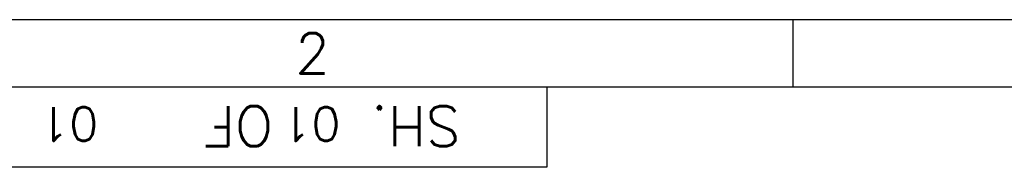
# Model space of a CAD drawing. Extents: x 15 to 1174, y 15 to 833.
# Tile 12 of 19: x 113 to 186, y 815 to 826. Entities that reach past the tile are written whole.
import ezdxf
from ezdxf.enums import TextEntityAlignment as Align

# ---------------------------------------------------------------- set-up
doc = ezdxf.new("R2010")
doc.units = 0
doc.header["$LTSCALE"] = 5
doc.header["$MEASUREMENT"] = 0
doc.layers.add('25', color=6, linetype='CONTINUOUS')
doc.layers.add('5', color=3, linetype='CONTINUOUS')
doc.styles.add('ROMANS', font='ROMANS.shx')
doc.styles.add('SIMPLEX', font='ROMANS.SHX')

msp = doc.modelspace()

# ---------------------------------------------------------------- linework, layer by layer
at = {"layer": '5'}
for p, q in [((1174, 826), (15, 826)), ((170.375, 820.99998), (170.375, 825.99998)), ((107, 820.99998), (1168.99997, 820.99998)), ((152, 820.99998), (152, 814.99998)), ((152, 814.99998), (107, 814.99998))]:
    msp.add_line(p, q, dxfattribs=at)

# ---------------------------------------------------------------- texts
at = {"layer": '25', "style": 'SIMPLEX'}
msp.add_text('2', height=3, dxfattribs=at).set_placement((134.53125, 821.99998), align=Align.CENTER)
at = {"layer": '25'}
for s, height, style, p in [('01', 2.5, 'ROMANS', (118.5467, 819.47099)), ('SH.   OF', 3, 'SIMPLEX', (145.56265, 819.56764)), ('01', 2.5, 'ROMANS', (136.60422, 819.47099))]:
    msp.add_text(s, height=height, rotation=180, dxfattribs=dict(at, style=style)).set_placement(p)

doc.saveas('drawing.dxf')
